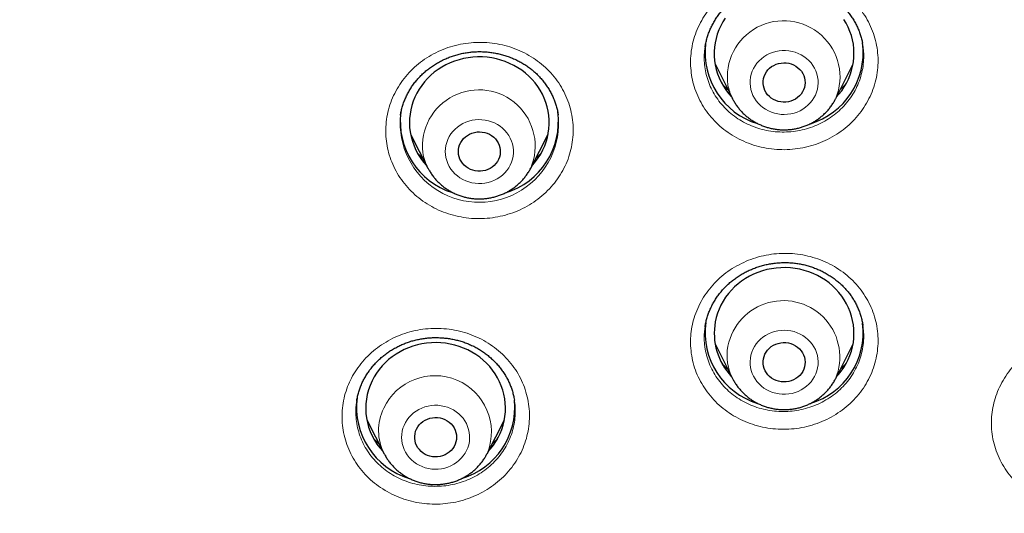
# Model space of a CAD drawing. Header units: millimetres. Extents: x 8 to 961, y 12 to 950.
# Tile 49 of 171: x 342 to 363, y 794 to 805. Entities that reach past the tile are written whole.
import ezdxf

# ---------------------------------------------------------------- set-up
doc = ezdxf.new("R2010")
doc.units = ezdxf.units.MM

msp = doc.modelspace()

# ---------------------------------------------------------------- linework, layer by layer
at = {"color": 7, "linetype": 'Continuous', "lineweight": 30}
for p, q in [((356.525, 804.027), (356.524, 804.021)), ((359.908, 804.058), (359.902, 804.105)), ((356.738, 803.662), (357.112, 802.917)), ((359.327, 802.917), (359.7, 803.662)), ((357.113, 802.914), (357.112, 802.917)), ((359.329, 802.92), (359.327, 802.917)), ((349.989, 802.559), (349.988, 802.552)), ((350.204, 802.153), (350.577, 801.425)), ((352.783, 801.425), (353.156, 802.153)), ((350.58, 801.42), (350.577, 801.425)), ((359.91, 798.048), (359.909, 798.052)), ((356.738, 797.657), (357.112, 796.912)), ((359.327, 796.912), (359.7, 797.657)), ((352.433, 796.437), (352.431, 796.446)), ((349.265, 796.021), (349.639, 795.293)), ((351.844, 795.293), (352.218, 796.021)), ((349.641, 795.288), (349.639, 795.293))]:
    msp.add_line(p, q, dxfattribs=at)
at = {"color": 252, "linetype": 'Continuous', "lineweight": 0}
msp.add_line((350.587, 801.406), (350.58, 801.42), dxfattribs=at)
at = {"color": 7, "linetype": 'Continuous', "lineweight": 30, "flags": 128}
for points in [[(356.955, 804.644), (356.904, 804.562), (356.858, 804.477), (356.819, 804.39), (356.786, 804.3), (356.759, 804.208), (356.739, 804.114), (356.726, 804.02), (356.72, 803.925), (356.721, 803.83), (356.728, 803.735), (356.742, 803.64), (356.742, 803.64)], [(359.346, 802.954), (359.395, 803.01), (359.455, 803.087), (359.51, 803.167), (359.559, 803.25), (359.601, 803.337), (359.637, 803.426), (359.667, 803.517), (359.69, 803.609), (359.707, 803.703), (359.717, 803.798), (359.719, 803.893), (359.715, 803.988), (359.705, 804.083), (359.687, 804.177), (359.663, 804.269), (359.632, 804.36), (359.594, 804.448), (359.551, 804.534), (359.501, 804.617)], [(352.807, 801.473), (352.825, 801.493), (352.888, 801.568), (352.945, 801.646), (352.997, 801.728), (353.042, 801.814), (353.082, 801.901), (353.114, 801.991), (353.141, 802.083), (353.16, 802.177), (353.173, 802.271), (353.179, 802.366), (353.179, 802.461), (353.171, 802.556), (353.157, 802.651), (353.135, 802.744), (353.108, 802.835), (353.073, 802.925), (353.033, 803.012), (352.986, 803.097), (352.933, 803.178), (352.874, 803.255), (352.81, 803.329), (352.741, 803.399), (352.667, 803.464), (352.589, 803.524), (352.506, 803.579), (352.42, 803.629), (352.33, 803.673), (352.237, 803.712), (352.142, 803.744), (352.045, 803.77), (351.946, 803.79), (351.845, 803.804), (351.744, 803.811), (351.643, 803.812), (351.542, 803.807), (351.441, 803.795), (351.342, 803.776), (351.244, 803.752), (351.148, 803.721), (351.055, 803.684), (350.964, 803.642), (350.877, 803.593), (350.793, 803.54), (350.713, 803.481), (350.638, 803.417), (350.568, 803.349), (350.502, 803.276), (350.442, 803.199), (350.388, 803.119), (350.339, 803.035), (350.297, 802.949), (350.261, 802.86), (350.231, 802.769), (350.208, 802.676), (350.192, 802.582), (350.183, 802.487), (350.18, 802.392), (350.184, 802.297), (350.195, 802.202), (350.195, 802.202)], [(357.776, 803.189), (357.77, 803.241), (357.771, 803.293), (357.778, 803.345), (357.792, 803.395), (357.813, 803.443), (357.839, 803.489), (357.872, 803.531), (357.909, 803.569), (357.952, 803.603), (357.998, 803.631), (358.048, 803.654), (358.101, 803.671), (358.155, 803.681), (358.21, 803.686), (358.266, 803.683), (358.32, 803.675), (358.373, 803.66), (358.424, 803.639), (358.472, 803.613), (358.516, 803.581), (358.555, 803.544), (358.589, 803.504), (358.618, 803.459), (358.641, 803.411), (358.657, 803.362), (358.667, 803.31), (358.669, 803.258), (358.665, 803.207), (358.655, 803.155), (358.637, 803.106), (358.614, 803.059), (358.584, 803.015), (358.549, 802.975), (358.509, 802.939), (358.464, 802.908), (358.416, 802.882), (358.365, 802.863), (358.311, 802.849), (358.256, 802.841), (358.201, 802.84), (358.146, 802.846), (358.092, 802.857), (358.04, 802.875), (357.99, 802.899), (357.945, 802.928), (357.903, 802.962), (357.866, 803.001), (357.834, 803.044), (357.809, 803.09), (357.789, 803.139), (357.776, 803.189)], [(351.234, 801.72), (351.23, 801.772), (351.232, 801.824), (351.241, 801.876), (351.257, 801.926), (351.279, 801.973), (351.308, 802.018), (351.341, 802.059), (351.38, 802.096), (351.424, 802.128), (351.471, 802.155), (351.522, 802.177), (351.575, 802.192), (351.63, 802.201), (351.685, 802.203), (351.74, 802.2), (351.794, 802.189), (351.847, 802.173), (351.897, 802.151), (351.944, 802.123), (351.987, 802.09), (352.025, 802.052), (352.058, 802.01), (352.085, 801.965), (352.106, 801.917), (352.12, 801.866), (352.128, 801.815), (352.129, 801.763), (352.124, 801.711), (352.111, 801.66), (352.092, 801.611), (352.067, 801.565), (352.036, 801.522), (351.999, 801.483), (351.958, 801.448), (351.912, 801.419), (351.863, 801.394), (351.811, 801.376), (351.758, 801.364), (351.703, 801.358), (351.647, 801.359), (351.592, 801.366), (351.539, 801.379), (351.487, 801.398), (351.439, 801.424), (351.394, 801.454), (351.353, 801.49), (351.318, 801.53), (351.288, 801.573), (351.263, 801.62), (351.246, 801.669), (351.234, 801.72)], [(359.346, 796.95), (359.385, 796.993), (359.446, 797.069), (359.501, 797.148), (359.551, 797.231), (359.594, 797.317), (359.632, 797.406), (359.663, 797.496), (359.687, 797.589), (359.705, 797.683), (359.715, 797.777), (359.719, 797.872), (359.717, 797.968), (359.707, 798.062), (359.69, 798.156), (359.667, 798.249), (359.637, 798.34), (359.601, 798.429), (359.559, 798.515), (359.51, 798.599), (359.455, 798.679), (359.395, 798.756), (359.33, 798.828), (359.259, 798.897), (359.184, 798.96), (359.104, 799.019), (359.02, 799.072), (358.933, 799.12), (358.842, 799.163), (358.748, 799.199), (358.652, 799.23), (358.554, 799.254), (358.455, 799.272), (358.354, 799.284), (358.253, 799.29), (358.152, 799.288), (358.051, 799.281), (357.951, 799.267), (357.852, 799.247), (357.754, 799.22), (357.659, 799.188), (357.566, 799.149), (357.477, 799.105), (357.39, 799.055), (357.308, 799), (357.23, 798.939), (357.156, 798.874), (357.087, 798.805), (357.023, 798.731), (356.965, 798.653), (356.912, 798.571), (356.865, 798.487), (356.825, 798.4), (356.791, 798.31), (356.763, 798.218), (356.742, 798.125), (356.742, 798.125)], [(351.869, 795.342), (351.922, 795.401), (351.982, 795.478), (352.036, 795.559), (352.084, 795.643), (352.126, 795.729), (352.162, 795.818), (352.191, 795.909), (352.214, 796.002), (352.23, 796.096), (352.239, 796.191), (352.242, 796.286), (352.237, 796.381), (352.226, 796.476), (352.208, 796.57), (352.183, 796.662), (352.151, 796.753), (352.114, 796.841), (352.07, 796.927), (352.019, 797.009), (351.963, 797.089), (351.902, 797.164), (351.835, 797.236), (351.763, 797.303), (351.687, 797.366), (351.606, 797.423), (351.521, 797.475), (351.433, 797.522), (351.342, 797.563), (351.247, 797.598), (351.151, 797.627), (351.053, 797.65), (350.953, 797.667), (350.852, 797.677), (350.751, 797.681), (350.65, 797.678), (350.549, 797.669), (350.449, 797.654), (350.35, 797.632), (350.253, 797.604), (350.159, 797.57), (350.067, 797.53), (349.978, 797.484), (349.892, 797.433), (349.811, 797.376), (349.733, 797.315), (349.661, 797.248), (349.593, 797.178), (349.531, 797.103), (349.474, 797.024), (349.422, 796.942), (349.377, 796.857), (349.377, 796.857)], [(357.776, 797.331), (357.789, 797.382), (357.809, 797.431), (357.834, 797.477), (357.866, 797.52), (357.903, 797.558), (357.945, 797.593), (357.99, 797.622), (358.04, 797.646), (358.092, 797.663), (358.146, 797.675), (358.201, 797.68), (358.256, 797.679), (358.311, 797.672), (358.365, 797.658), (358.416, 797.638), (358.464, 797.613), (358.509, 797.582), (358.549, 797.546), (358.584, 797.506), (358.614, 797.462), (358.637, 797.415), (358.655, 797.365), (358.665, 797.314), (358.669, 797.262), (358.667, 797.21), (358.657, 797.159), (358.641, 797.109), (358.618, 797.062), (358.589, 797.017), (358.555, 796.976), (358.516, 796.94), (358.472, 796.908), (358.424, 796.881), (358.373, 796.861), (358.32, 796.846), (358.266, 796.837), (358.21, 796.835), (358.155, 796.839), (358.101, 796.85), (358.048, 796.867), (357.998, 796.89), (357.952, 796.918), (357.909, 796.951), (357.872, 796.989), (357.839, 797.032), (357.813, 797.077), (357.792, 797.126), (357.778, 797.176), (357.771, 797.228), (357.77, 797.28), (357.776, 797.331)], [(350.332, 795.824), (350.358, 795.87), (350.39, 795.913), (350.427, 795.951), (350.469, 795.985), (350.516, 796.014), (350.565, 796.038), (350.617, 796.055), (350.671, 796.066), (350.726, 796.071), (350.782, 796.07), (350.837, 796.062), (350.89, 796.048), (350.941, 796.028), (350.989, 796.002), (351.033, 795.971), (351.073, 795.934), (351.108, 795.894), (351.137, 795.85), (351.161, 795.802), (351.178, 795.753), (351.188, 795.702), (351.192, 795.65), (351.188, 795.598), (351.178, 795.547), (351.162, 795.497), (351.139, 795.45), (351.11, 795.405), (351.075, 795.365), (351.035, 795.328), (350.991, 795.297), (350.943, 795.271), (350.892, 795.25), (350.839, 795.236), (350.784, 795.228), (350.729, 795.226), (350.674, 795.231), (350.62, 795.242), (350.567, 795.259), (350.518, 795.282), (350.471, 795.31), (350.429, 795.344), (350.392, 795.383), (350.36, 795.425), (350.333, 795.471), (350.313, 795.519), (350.3, 795.57), (350.293, 795.621), (350.292, 795.673), (350.299, 795.725), (350.312, 795.776), (350.332, 795.824)], [(351.86, 795.325), (351.855, 795.315), (351.844, 795.292)]]:
    msp.add_lwpolyline(points, dxfattribs=at)
at = {"color": 252, "linetype": 'Continuous', "lineweight": 0, "flags": 128}
for points in [[(358.939, 803.382), (358.923, 803.447), (358.901, 803.51), (358.872, 803.57), (358.838, 803.628), (358.797, 803.682), (358.752, 803.733), (358.701, 803.779), (358.646, 803.82), (358.586, 803.856), (358.524, 803.887), (358.458, 803.911), (358.39, 803.93), (358.321, 803.942), (358.251, 803.949), (358.18, 803.948), (358.11, 803.941), (358.041, 803.928), (357.973, 803.909), (357.908, 803.884), (357.846, 803.853), (357.787, 803.816), (357.732, 803.774), (357.682, 803.728), (357.637, 803.677), (357.597, 803.622), (357.563, 803.564), (357.535, 803.503), (357.514, 803.44), (357.499, 803.375), (357.491, 803.309), (357.489, 803.243), (357.495, 803.176), (357.507, 803.111), (357.526, 803.047), (357.551, 802.985), (357.583, 802.926), (357.62, 802.87), (357.664, 802.817), (357.712, 802.769), (357.765, 802.725), (357.822, 802.687), (357.883, 802.653), (357.948, 802.626), (358.014, 802.604), (358.083, 802.588), (358.153, 802.579), (358.223, 802.576), (358.294, 802.58), (358.364, 802.59), (358.432, 802.606), (358.498, 802.628), (358.562, 802.657), (358.623, 802.691), (358.68, 802.73), (358.732, 802.774), (358.78, 802.823), (358.823, 802.876), (358.86, 802.932), (358.891, 802.992), (358.915, 803.054), (358.933, 803.118), (358.945, 803.184), (358.95, 803.25), (358.948, 803.316), (358.939, 803.382)], [(352.403, 801.878), (352.389, 801.943), (352.369, 802.007), (352.343, 802.068), (352.31, 802.127), (352.272, 802.183), (352.228, 802.235), (352.178, 802.282), (352.125, 802.325), (352.067, 802.363), (352.005, 802.395), (351.94, 802.422), (351.873, 802.442), (351.804, 802.457), (351.734, 802.465), (351.664, 802.467), (351.593, 802.462), (351.524, 802.451), (351.456, 802.434), (351.39, 802.41), (351.326, 802.381), (351.266, 802.346), (351.21, 802.306), (351.158, 802.261), (351.111, 802.212), (351.07, 802.158), (351.034, 802.101), (351.004, 802.041), (350.98, 801.978), (350.963, 801.914), (350.953, 801.848), (350.949, 801.782), (350.953, 801.716), (350.963, 801.65), (350.979, 801.586), (351.003, 801.523), (351.032, 801.463), (351.068, 801.406), (351.109, 801.352), (351.156, 801.302), (351.208, 801.257), (351.264, 801.217), (351.323, 801.181), (351.387, 801.152), (351.453, 801.128), (351.521, 801.111), (351.59, 801.099), (351.661, 801.094), (351.731, 801.096), (351.801, 801.104), (351.87, 801.118), (351.937, 801.138), (352.002, 801.165), (352.064, 801.197), (352.122, 801.234), (352.176, 801.277), (352.226, 801.324), (352.27, 801.376), (352.309, 801.431), (352.342, 801.49), (352.368, 801.551), (352.389, 801.615), (352.402, 801.68), (352.409, 801.746), (352.41, 801.812), (352.403, 801.878)], [(358.939, 797.139), (358.948, 797.205), (358.95, 797.271), (358.945, 797.337), (358.933, 797.402), (358.915, 797.467), (358.891, 797.529), (358.86, 797.588), (358.823, 797.645), (358.78, 797.698), (358.732, 797.747), (358.68, 797.791), (358.623, 797.83), (358.562, 797.864), (358.498, 797.892), (358.432, 797.915), (358.364, 797.931), (358.294, 797.941), (358.223, 797.944), (358.153, 797.941), (358.083, 797.932), (358.014, 797.917), (357.948, 797.895), (357.883, 797.867), (357.822, 797.834), (357.765, 797.795), (357.712, 797.752), (357.664, 797.703), (357.62, 797.651), (357.583, 797.595), (357.551, 797.535), (357.526, 797.474), (357.507, 797.41), (357.495, 797.344), (357.489, 797.278), (357.491, 797.212), (357.499, 797.146), (357.514, 797.081), (357.535, 797.018), (357.563, 796.957), (357.597, 796.899), (357.637, 796.844), (357.682, 796.793), (357.732, 796.747), (357.787, 796.705), (357.846, 796.668), (357.908, 796.637), (357.973, 796.612), (358.041, 796.592), (358.11, 796.579), (358.18, 796.572), (358.251, 796.572), (358.321, 796.578), (358.39, 796.591), (358.458, 796.609), (358.524, 796.634), (358.586, 796.664), (358.646, 796.7), (358.701, 796.742), (358.752, 796.788), (358.797, 796.838), (358.838, 796.893), (358.872, 796.95), (358.901, 797.011), (358.923, 797.074), (358.939, 797.139)], [(351.406, 795.364), (351.432, 795.425), (351.452, 795.489), (351.465, 795.554), (351.471, 795.62), (351.471, 795.686), (351.464, 795.752), (351.45, 795.817), (351.429, 795.881), (351.402, 795.942), (351.369, 796.001), (351.33, 796.056), (351.285, 796.107), (351.236, 796.154), (351.181, 796.197), (351.123, 796.234), (351.061, 796.266), (350.996, 796.292), (350.929, 796.312), (350.86, 796.326), (350.79, 796.334), (350.719, 796.335), (350.649, 796.329), (350.579, 796.318), (350.511, 796.3), (350.445, 796.276), (350.382, 796.246), (350.323, 796.211), (350.267, 796.17), (350.216, 796.125), (350.169, 796.075), (350.128, 796.021), (350.093, 795.964), (350.063, 795.903), (350.04, 795.841), (350.024, 795.776), (350.014, 795.71), (350.011, 795.644), (350.015, 795.578), (350.026, 795.512), (350.043, 795.448), (350.067, 795.386), (350.097, 795.326), (350.133, 795.269), (350.175, 795.215), (350.222, 795.166), (350.274, 795.121), (350.331, 795.081), (350.391, 795.047), (350.454, 795.018), (350.52, 794.994), (350.589, 794.977), (350.658, 794.967), (350.729, 794.962), (350.799, 794.964), (350.869, 794.973), (350.938, 794.988), (351.005, 795.008), (351.07, 795.035), (351.131, 795.068), (351.189, 795.106), (351.243, 795.149), (351.292, 795.197), (351.335, 795.249), (351.374, 795.305), (351.406, 795.364)]]:
    msp.add_lwpolyline(points, dxfattribs=at)
at = {"color": 252, "linetype": 'Continuous', "lineweight": 0}
for centre, radius, start, end in [((358.21, 803.38), 1.209, 337.6742, 188.1739), ((351.669, 801.896), 1.209, 337.1077, 186.4039), ((358.097, 803.412), 1.103, 190.672, 206.6581), ((351.681, 802.392), 1.701, 174.6082, 5.9649), ((351.557, 801.929), 1.102, 188.7639, 207.1959), ((358.203, 797.369), 1.212, 337.4838, 168.8879), ((358.085, 797.403), 1.09, 169.437, 207.4825), ((350.726, 795.757), 1.213, 339.1313, 154.9162), ((350.606, 795.793), 1.089, 153.9647, 207.3034)]:
    msp.add_arc(centre, radius, start, end, dxfattribs=at)
at = {"color": 7, "linetype": 'Continuous', "lineweight": 30}
for centre, radius, start, end in [((358.117, 803.904), 1.594, 173.0689, 252.9172), ((358.321, 803.905), 1.595, 286.8276, 6.3497), ((358.097, 803.9), 1.379, 190.863, 223.2981), ((351.577, 802.422), 1.594, 172.6071, 252.824), ((351.782, 802.422), 1.594, 286.7438, 7.6211), ((351.554, 802.416), 1.375, 188.9391, 223.2658), ((358.112, 797.896), 1.589, 172.248, 253.0344), ((358.074, 797.882), 1.354, 169.6707, 223.556), ((358.321, 797.9), 1.595, 286.7944, 6.98), ((350.588, 796.27), 1.346, 154.1558, 223.6159), ((350.639, 796.29), 1.594, 172.69, 252.9276), ((350.843, 796.292), 1.596, 286.8613, 5.3745)]:
    msp.add_arc(centre, radius, start, end, dxfattribs=at)
at = {"color": 252, "linetype": 'Continuous', "lineweight": 0}
for points, knots in [([(292.606, 801.86), (292.619, 802.637), (292.648, 804.249), (292.876, 806.688), (293.246, 809.168), (293.767, 811.625), (294.433, 814.05), (295.242, 816.437), (296.193, 818.777), (297.282, 821.064), (298.505, 823.289), (299.86, 825.447), (301.341, 827.53), (302.944, 829.531), (304.663, 831.445), (306.495, 833.265), (308.432, 834.986), (310.469, 836.602), (312.598, 838.108), (314.815, 839.5), (317.111, 840.773), (319.479, 841.923), (321.912, 842.946), (324.403, 843.839), (326.943, 844.6), (329.524, 845.225), (332.138, 845.714), (334.778, 846.064), (337.434, 846.275), (340.099, 846.345), (342.764, 846.275), (345.42, 846.064), (348.059, 845.714), (350.674, 845.225), (353.255, 844.6), (355.795, 843.839), (358.285, 842.946), (360.719, 841.923), (363.087, 840.773), (365.383, 839.5), (367.599, 838.108), (369.729, 836.602), (371.766, 834.986), (373.703, 833.265), (375.534, 831.445), (377.254, 829.531), (378.857, 827.53), (380.338, 825.447), (381.693, 823.289), (382.916, 821.064), (384.005, 818.777), (384.956, 816.437), (385.765, 814.05), (386.431, 811.625), (386.952, 809.168), (387.321, 806.688), (387.55, 804.249), (387.579, 802.637), (387.592, 801.86)], [0, 0, 0, 0, 0.016664, 0.034566, 0.052467, 0.070368, 0.08827, 0.106171, 0.124072, 0.141974, 0.159875, 0.177776, 0.195678, 0.213579, 0.23148, 0.249382, 0.267283, 0.285184, 0.303085, 0.320987, 0.338888, 0.356789, 0.374691, 0.392592, 0.410493, 0.428395, 0.446296, 0.464197, 0.482099, 0.5, 0.517901, 0.535803, 0.553704, 0.571605, 0.589506, 0.607408, 0.625309, 0.64321, 0.661112, 0.679013, 0.696914, 0.714816, 0.732717, 0.750618, 0.76852, 0.786421, 0.804322, 0.822223, 0.840125, 0.858026, 0.875927, 0.893829, 0.91173, 0.929631, 0.947533, 0.965434, 0.983335, 1, 1, 1, 1]), ([(294.6, 801.003), (294.619, 801.942), (294.655, 803.813), (294.954, 806.6), (295.433, 809.351), (296.109, 812.066), (296.977, 814.745), (298.034, 817.376), (299.267, 819.938), (300.669, 822.409), (302.234, 824.778), (303.963, 827.043), (305.856, 829.205), (307.904, 831.256), (310.087, 833.18), (312.388, 834.959), (314.799, 836.584), (317.319, 838.055), (319.948, 839.372), (322.675, 840.53), (325.475, 841.523), (328.326, 842.339), (331.215, 842.974), (334.143, 843.427), (337.108, 843.698), (340.099, 843.787), (343.09, 843.698), (346.056, 843.426), (348.984, 842.974), (351.873, 842.339), (354.723, 841.523), (357.523, 840.53), (360.25, 839.372), (362.88, 838.055), (365.4, 836.584), (367.811, 834.959), (370.112, 833.18), (372.294, 831.256), (374.342, 829.205), (376.235, 827.042), (377.964, 824.777), (379.53, 822.409), (380.931, 819.938), (382.164, 817.375), (383.22, 814.744), (384.089, 812.066), (384.764, 809.351), (385.243, 806.6), (385.543, 803.813), (385.579, 801.942), (385.597, 801.003)], [0, 0, 0, 0, 0.020985, 0.041789, 0.062502, 0.083215, 0.104018, 0.125, 0.145987, 0.166791, 0.187505, 0.208217, 0.229019, 0.25, 0.270986, 0.291791, 0.312505, 0.333217, 0.354019, 0.375, 0.395986, 0.416791, 0.437505, 0.458217, 0.479019, 0.5, 0.520986, 0.541791, 0.562505, 0.583217, 0.604019, 0.625, 0.645986, 0.666791, 0.687505, 0.708217, 0.729019, 0.75, 0.770986, 0.791791, 0.812505, 0.833217, 0.854019, 0.875, 0.895985, 0.916789, 0.937502, 0.958215, 0.979017, 1, 1, 1, 1]), ([(360.205, 804.058), (360.216, 803.988), (360.237, 803.848), (360.237, 803.635), (360.213, 803.423), (360.164, 803.214), (360.09, 803.012), (359.993, 802.819), (359.874, 802.637), (359.733, 802.468), (359.574, 802.316), (359.397, 802.181), (359.206, 802.065), (359.002, 801.97), (358.789, 801.898), (358.568, 801.848), (358.343, 801.821), (358.116, 801.819), (357.891, 801.841), (357.67, 801.886), (357.456, 801.954), (357.251, 802.045), (357.059, 802.156), (356.882, 802.288), (356.722, 802.438), (356.58, 802.603), (356.46, 802.783), (356.361, 802.974), (356.288, 803.17), (356.239, 803.369), (356.213, 803.571), (356.21, 803.78), (356.232, 803.992), (356.279, 804.201), (356.352, 804.403), (356.448, 804.597), (356.565, 804.78), (356.705, 804.95), (356.863, 805.103), (357.038, 805.24), (357.229, 805.356), (357.432, 805.453), (357.645, 805.527), (357.866, 805.578), (358.09, 805.606), (358.317, 805.61), (358.542, 805.59), (358.764, 805.546), (358.979, 805.479), (359.184, 805.39), (359.376, 805.279), (359.555, 805.149), (359.716, 805.001), (359.859, 804.836), (359.981, 804.658), (360.08, 804.467), (360.158, 804.266), (360.189, 804.128), (360.205, 804.058)], [0, 0, 0, 0, 0.017856, 0.035768, 0.053625, 0.071497, 0.089426, 0.107299, 0.125174, 0.143106, 0.16098, 0.17886, 0.196797, 0.214676, 0.23256, 0.250501, 0.268385, 0.28627, 0.304213, 0.322099, 0.339984, 0.357926, 0.375811, 0.393692, 0.41163, 0.429512, 0.447389, 0.465323, 0.483199, 0.499946, 0.516694, 0.534567, 0.552498, 0.570372, 0.588245, 0.606176, 0.624049, 0.641926, 0.659859, 0.677736, 0.695617, 0.713555, 0.731436, 0.74932, 0.767262, 0.785147, 0.803033, 0.820976, 0.838861, 0.856746, 0.874687, 0.892571, 0.91045, 0.928387, 0.946268, 0.964159, 0.982108, 1, 1, 1, 1]), ([(353.674, 802.512), (353.682, 802.442), (353.698, 802.301), (353.691, 802.088), (353.661, 801.877), (353.604, 801.67), (353.524, 801.47), (353.42, 801.28), (353.294, 801.103), (353.148, 800.939), (352.984, 800.792), (352.803, 800.663), (352.608, 800.553), (352.401, 800.465), (352.185, 800.4), (351.963, 800.357), (351.737, 800.338), (351.511, 800.343), (351.286, 800.372), (351.067, 800.425), (350.856, 800.5), (350.655, 800.597), (350.466, 800.715), (350.294, 800.852), (350.139, 801.007), (350.003, 801.177), (349.889, 801.36), (349.797, 801.555), (349.73, 801.753), (349.688, 801.953), (349.668, 802.156), (349.673, 802.364), (349.702, 802.576), (349.757, 802.783), (349.836, 802.983), (349.938, 803.173), (350.062, 803.352), (350.207, 803.517), (350.37, 803.665), (350.55, 803.796), (350.745, 803.906), (350.951, 803.995), (351.166, 804.063), (351.388, 804.107), (351.614, 804.127), (351.84, 804.124), (352.065, 804.096), (352.284, 804.045), (352.497, 803.971), (352.698, 803.875), (352.887, 803.759), (353.061, 803.623), (353.217, 803.469), (353.354, 803.3), (353.471, 803.118), (353.563, 802.924), (353.634, 802.721), (353.661, 802.582), (353.674, 802.512)], [0, 0, 0, 0, 0.017866, 0.035789, 0.053654, 0.07153, 0.089463, 0.107339, 0.125217, 0.143151, 0.161028, 0.178907, 0.196843, 0.214723, 0.232604, 0.250542, 0.268422, 0.286304, 0.304243, 0.322125, 0.340006, 0.357944, 0.375826, 0.393706, 0.411642, 0.429522, 0.4474, 0.465335, 0.483214, 0.499967, 0.516719, 0.534596, 0.55253, 0.570407, 0.588283, 0.606216, 0.624094, 0.641971, 0.659907, 0.677784, 0.695664, 0.713601, 0.73148, 0.749362, 0.7673, 0.785181, 0.803063, 0.821002, 0.838884, 0.856764, 0.874703, 0.892584, 0.910463, 0.928399, 0.946279, 0.964166, 0.982112, 1, 1, 1, 1]), ([(356.524, 804.021), (356.517, 803.969), (356.503, 803.856), (356.506, 803.686), (356.529, 803.514), (356.57, 803.345), (356.633, 803.178), (356.716, 803.015), (356.819, 802.863), (356.939, 802.722), (357.076, 802.595), (357.226, 802.483), (357.39, 802.389), (357.564, 802.312), (357.746, 802.254), (357.934, 802.216), (358.126, 802.197), (358.319, 802.2), (358.51, 802.222), (358.698, 802.265), (358.88, 802.327), (359.053, 802.408), (359.216, 802.507), (359.366, 802.622), (359.501, 802.752), (359.621, 802.896), (359.723, 803.051), (359.805, 803.215), (359.867, 803.387), (359.91, 803.565), (359.929, 803.745), (359.93, 803.91), (359.915, 804.014), (359.908, 804.058)], [0, 0, 0, 0, 0.028686, 0.06146, 0.092168, 0.122877, 0.155657, 0.188539, 0.221318, 0.254105, 0.286997, 0.319784, 0.352578, 0.385475, 0.418269, 0.451063, 0.483961, 0.516755, 0.549543, 0.582435, 0.615224, 0.648, 0.680884, 0.71366, 0.746426, 0.779299, 0.812065, 0.844823, 0.877685, 0.910444, 0.943171, 0.976003, 1, 1, 1, 1]), ([(357.015, 803.11), (356.999, 803.122), (356.96, 803.153), (356.927, 803.189), (356.906, 803.211)], [0, 0, 0, 0, 0.396511, 1, 1, 1, 1]), ([(359.538, 803.22), (359.525, 803.206), (359.491, 803.17), (359.452, 803.137), (359.427, 803.117)], [0, 0, 0, 0, 0.378961, 1, 1, 1, 1]), ([(350.47, 801.634), (350.454, 801.647), (350.416, 801.677), (350.383, 801.712), (350.364, 801.732)], [0, 0, 0, 0, 0.428013, 1, 1, 1, 1]), ([(352.999, 801.738), (352.984, 801.722), (352.95, 801.686), (352.913, 801.655), (352.892, 801.638)], [0, 0, 0, 0, 0.453203, 1, 1, 1, 1]), ([(385.597, 801.003), (385.579, 800.071), (385.541, 798.208), (385.237, 795.422), (384.752, 792.656), (384.076, 789.925), (383.212, 787.246), (382.164, 784.629), (380.936, 782.083), (379.531, 779.614), (377.954, 777.234), (376.217, 774.954), (374.328, 772.789), (372.329, 770.784), (370.237, 768.937), (368.064, 767.243), (365.777, 765.68), (363.398, 764.241), (361.738, 763.401), (360.91, 762.983)], [0, 0, 0, 0, 0.059647, 0.119293, 0.179195, 0.239107, 0.298753, 0.35839, 0.418037, 0.477683, 0.537584, 0.597497, 0.657143, 0.716779, 0.77332, 0.829847, 0.88658, 0.943426, 1, 1, 1, 1]), ([(360.205, 797.395), (360.189, 797.326), (360.158, 797.187), (360.081, 796.987), (359.982, 796.795), (359.86, 796.615), (359.717, 796.449), (359.556, 796.298), (359.378, 796.166), (359.185, 796.053), (358.98, 795.96), (358.766, 795.89), (358.545, 795.843), (358.319, 795.819), (358.093, 795.819), (357.868, 795.843), (357.647, 795.891), (357.434, 795.961), (357.231, 796.054), (357.04, 796.167), (356.865, 796.3), (356.706, 796.451), (356.566, 796.618), (356.448, 796.798), (356.352, 796.99), (356.28, 797.191), (356.232, 797.399), (356.21, 797.61), (356.212, 797.818), (356.239, 798.02), (356.287, 798.219), (356.361, 798.416), (356.459, 798.608), (356.579, 798.789), (356.721, 798.956), (356.881, 799.108), (357.058, 799.242), (357.25, 799.356), (357.454, 799.45), (357.668, 799.522), (357.889, 799.57), (358.114, 799.596), (358.34, 799.597), (358.566, 799.575), (358.786, 799.529), (359, 799.46), (359.204, 799.368), (359.396, 799.256), (359.572, 799.124), (359.732, 798.975), (359.873, 798.809), (359.993, 798.629), (360.09, 798.438), (360.164, 798.238), (360.213, 798.03), (360.237, 797.819), (360.237, 797.606), (360.216, 797.466), (360.205, 797.395)], [0, 0, 0, 0, 0.017856, 0.035769, 0.053625, 0.071498, 0.089427, 0.107299, 0.125174, 0.143106, 0.160981, 0.178861, 0.196797, 0.214677, 0.23256, 0.250501, 0.268385, 0.286271, 0.304214, 0.3221, 0.339985, 0.357927, 0.375811, 0.393693, 0.411631, 0.429512, 0.447389, 0.465323, 0.483199, 0.499948, 0.516695, 0.534568, 0.552499, 0.570373, 0.588246, 0.606177, 0.62405, 0.641927, 0.65986, 0.677736, 0.695617, 0.713555, 0.731436, 0.749321, 0.767263, 0.785148, 0.803033, 0.820976, 0.838862, 0.856746, 0.874687, 0.892571, 0.910451, 0.928388, 0.946269, 0.964159, 0.982109, 1, 1, 1, 1]), ([(356.525, 798.022), (356.519, 797.982), (356.504, 797.882), (356.504, 797.72), (356.523, 797.541), (356.563, 797.364), (356.625, 797.193), (356.707, 797.03), (356.807, 796.877), (356.926, 796.735), (357.061, 796.607), (357.21, 796.494), (357.373, 796.398), (357.546, 796.32), (357.727, 796.26), (357.914, 796.22), (358.106, 796.2), (358.299, 796.2), (358.49, 796.22), (358.678, 796.261), (358.861, 796.321), (359.035, 796.4), (359.199, 796.496), (359.351, 796.609), (359.488, 796.737), (359.609, 796.879), (359.713, 797.032), (359.797, 797.195), (359.863, 797.366), (359.889, 797.484), (359.902, 797.543)], [0, 0, 0, 0, 0.0243915, 0.0604903, 0.0967056, 0.1328062, 0.1689143, 0.2051401, 0.2412491, 0.2773659, 0.3135971, 0.3497126, 0.3858287, 0.4220606, 0.4581777, 0.4942876, 0.5305127, 0.5666227, 0.6027211, 0.6389351, 0.6750337, 0.7111193, 0.7473205, 0.7834067, 0.8194855, 0.8556784, 0.8917551, 0.9277982, 0.9639566, 1, 1, 1, 1]), ([(359.902, 797.543), (359.911, 797.602), (359.929, 797.722), (359.931, 797.892), (359.916, 798), (359.91, 798.048)], [0, 0, 0, 0, 0.355251, 0.711589, 1, 1, 1, 1]), ([(352.574, 795.324), (352.54, 795.261), (352.473, 795.134), (352.345, 794.958), (352.198, 794.796), (352.032, 794.651), (351.849, 794.524), (351.653, 794.417), (351.446, 794.331), (351.229, 794.267), (351.007, 794.227), (350.781, 794.21), (350.554, 794.217), (350.33, 794.248), (350.112, 794.302), (349.901, 794.379), (349.701, 794.478), (349.514, 794.597), (349.342, 794.735), (349.188, 794.89), (349.055, 795.061), (348.942, 795.245), (348.852, 795.439), (348.786, 795.643), (348.745, 795.851), (348.729, 796.063), (348.738, 796.275), (348.773, 796.485), (348.831, 796.686), (348.911, 796.876), (349.011, 797.056), (349.135, 797.23), (349.281, 797.393), (349.446, 797.539), (349.627, 797.667), (349.822, 797.776), (350.029, 797.863), (350.245, 797.928), (350.467, 797.97), (350.693, 797.989), (350.92, 797.983), (351.144, 797.954), (351.363, 797.901), (351.574, 797.825), (351.775, 797.728), (351.963, 797.61), (352.136, 797.473), (352.29, 797.319), (352.426, 797.149), (352.54, 796.966), (352.631, 796.772), (352.699, 796.57), (352.742, 796.361), (352.759, 796.15), (352.752, 795.937), (352.718, 795.727), (352.661, 795.521), (352.603, 795.39), (352.574, 795.324)], [0, 0, 0, 0, 0.017865, 0.035788, 0.053653, 0.071529, 0.089462, 0.107338, 0.125216, 0.14315, 0.161027, 0.178906, 0.196843, 0.214722, 0.232603, 0.250541, 0.268421, 0.286303, 0.304242, 0.322123, 0.340006, 0.357943, 0.375825, 0.393704, 0.411642, 0.429522, 0.447399, 0.465334, 0.483212, 0.499965, 0.516718, 0.534594, 0.552528, 0.570405, 0.588282, 0.606215, 0.624092, 0.64197, 0.659905, 0.677783, 0.695663, 0.713599, 0.731479, 0.749361, 0.767299, 0.78518, 0.803062, 0.821, 0.838883, 0.856763, 0.874702, 0.892582, 0.910461, 0.928398, 0.946278, 0.964166, 0.982111, 1, 1, 1, 1]), ([(366.651, 795.61), (366.633, 795.541), (366.597, 795.404), (366.513, 795.206), (366.408, 795.017), (366.28, 794.84), (366.133, 794.677), (365.967, 794.531), (365.784, 794.403), (365.588, 794.295), (365.38, 794.207), (365.164, 794.143), (364.941, 794.101), (364.715, 794.083), (364.488, 794.089), (364.264, 794.119), (364.045, 794.172), (363.834, 794.248), (363.634, 794.346), (363.447, 794.464), (363.276, 794.601), (363.122, 794.756), (362.988, 794.926), (362.876, 795.11), (362.786, 795.304), (362.72, 795.507), (362.679, 795.715), (362.663, 795.927), (362.673, 796.135), (362.706, 796.336), (362.761, 796.534), (362.84, 796.729), (362.944, 796.918), (363.07, 797.096), (363.217, 797.26), (363.382, 797.407), (363.563, 797.536), (363.759, 797.646), (363.966, 797.734), (364.182, 797.801), (364.405, 797.844), (364.63, 797.863), (364.857, 797.859), (365.081, 797.83), (365.301, 797.779), (365.512, 797.705), (365.713, 797.608), (365.901, 797.491), (366.074, 797.355), (366.228, 797.201), (366.364, 797.032), (366.478, 796.849), (366.569, 796.655), (366.636, 796.453), (366.679, 796.245), (366.696, 796.033), (366.689, 795.82), (366.663, 795.68), (366.651, 795.61)], [0, 0, 0, 0, 0.017846, 0.035749, 0.053594, 0.07146, 0.089383, 0.10725, 0.125122, 0.143051, 0.160922, 0.178802, 0.196739, 0.214619, 0.232507, 0.250452, 0.26834, 0.286232, 0.304182, 0.322073, 0.339964, 0.35791, 0.3758, 0.393683, 0.411624, 0.429508, 0.447383, 0.465314, 0.483189, 0.499928, 0.516669, 0.534538, 0.552464, 0.570334, 0.588203, 0.606128, 0.623997, 0.641871, 0.659802, 0.677677, 0.695559, 0.713499, 0.731382, 0.749272, 0.767219, 0.785108, 0.803, 0.82095, 0.838841, 0.856729, 0.874676, 0.892564, 0.910444, 0.928383, 0.946263, 0.964157, 0.982107, 1, 1, 1, 1]), ([(357.014, 797.107), (357, 797.118), (356.958, 797.151), (356.922, 797.189), (356.898, 797.214)], [0, 0, 0, 0, 0.341428, 1, 1, 1, 1]), ([(359.545, 797.223), (359.531, 797.208), (359.495, 797.169), (359.453, 797.135), (359.428, 797.114)], [0, 0, 0, 0, 0.3898796, 1, 1, 1, 1]), ([(349.049, 796.421), (349.044, 796.392), (349.03, 796.308), (349.026, 796.162), (349.039, 795.986), (349.075, 795.808), (349.13, 795.636), (349.207, 795.47), (349.303, 795.314), (349.417, 795.169), (349.548, 795.037), (349.694, 794.92), (349.853, 794.818), (350.023, 794.735), (350.202, 794.67), (350.388, 794.623), (350.579, 794.598), (350.772, 794.592), (350.964, 794.606), (351.153, 794.641), (351.337, 794.695), (351.514, 794.768), (351.681, 794.86), (351.835, 794.968), (351.977, 795.091), (352.102, 795.229), (352.211, 795.379), (352.268, 795.487), (352.297, 795.541)], [0, 0, 0, 0, 0.018902, 0.055784, 0.095094, 0.134529, 0.173839, 0.213151, 0.252589, 0.291902, 0.331214, 0.370652, 0.409964, 0.449273, 0.488707, 0.528016, 0.567318, 0.606746, 0.646049, 0.685347, 0.724768, 0.764065, 0.803359, 0.842777, 0.88207, 0.921339, 0.96073, 1, 1, 1, 1]), ([(352.297, 795.541), (352.321, 795.596), (352.371, 795.707), (352.419, 795.883), (352.448, 796.061), (352.453, 796.242), (352.447, 796.368), (352.434, 796.432), (352.433, 796.437)], [0, 0, 0, 0, 0.196231, 0.393085, 0.589322, 0.78556, 0.98242, 1, 1, 1, 1]), ([(349.531, 795.504), (349.516, 795.516), (349.476, 795.547), (349.442, 795.583), (349.422, 795.605)], [0, 0, 0, 0, 0.385434, 1, 1, 1, 1]), ([(352.068, 795.614), (352.051, 795.596), (352.016, 795.559), (351.976, 795.526), (351.955, 795.508)], [0, 0, 0, 0, 0.466803, 1, 1, 1, 1])]:
    msp.add_open_spline(points, degree=3, knots=knots, dxfattribs=at)
at = {"color": 7, "linetype": 'Continuous', "lineweight": 30}
for points, knots in [([(356.524, 804.021), (356.526, 804.035), (356.533, 804.081), (356.55, 804.157), (356.576, 804.25), (356.608, 804.342), (356.645, 804.431), (356.688, 804.518), (356.737, 804.602), (356.79, 804.683), (356.849, 804.76), (356.911, 804.834), (356.979, 804.904), (357.051, 804.971), (357.128, 805.034), (357.209, 805.093), (357.294, 805.147), (357.382, 805.198), (357.474, 805.243), (357.567, 805.283), (357.663, 805.318), (357.76, 805.347), (357.858, 805.37), (357.956, 805.388), (358.055, 805.4), (358.155, 805.407), (358.256, 805.408), (358.357, 805.403), (358.459, 805.393), (358.561, 805.377), (358.662, 805.356), (358.761, 805.329), (358.857, 805.297), (358.951, 805.26), (359.042, 805.219), (359.129, 805.172), (359.212, 805.121), (359.291, 805.066), (359.367, 805.006), (359.439, 804.941), (359.508, 804.872), (359.573, 804.799), (359.633, 804.722), (359.688, 804.641), (359.738, 804.558), (359.783, 804.472), (359.822, 804.384), (359.855, 804.294), (359.881, 804.205), (359.896, 804.141), (359.902, 804.109), (359.903, 804.105)], [0, 0, 0, 0, 0.009362, 0.030798, 0.052246, 0.073666, 0.095031, 0.116314, 0.137494, 0.158558, 0.179463, 0.200165, 0.220933, 0.241839, 0.262863, 0.283983, 0.305171, 0.326389, 0.347595, 0.368739, 0.389788, 0.410706, 0.431467, 0.452036, 0.472421, 0.492908, 0.513638, 0.534577, 0.555684, 0.576909, 0.598196, 0.619487, 0.640707, 0.661804, 0.682733, 0.703456, 0.72395, 0.744418, 0.765118, 0.786012, 0.807073, 0.828275, 0.849585, 0.870961, 0.892371, 0.913765, 0.93511, 0.956374, 0.977539, 0.997352, 1, 1, 1, 1]), ([(349.988, 802.559), (349.992, 802.585), (350.002, 802.643), (350.024, 802.731), (350.053, 802.823), (350.088, 802.913), (350.129, 803.001), (350.175, 803.087), (350.226, 803.169), (350.283, 803.248), (350.343, 803.323), (350.409, 803.395), (350.479, 803.463), (350.553, 803.527), (350.632, 803.587), (350.715, 803.643), (350.802, 803.695), (350.892, 803.743), (350.984, 803.785), (351.079, 803.822), (351.176, 803.853), (351.274, 803.879), (351.373, 803.899), (351.472, 803.914), (351.571, 803.923), (351.671, 803.926), (351.772, 803.924), (351.873, 803.916), (351.974, 803.902), (352.075, 803.883), (352.175, 803.859), (352.273, 803.829), (352.369, 803.794), (352.461, 803.754), (352.551, 803.709), (352.636, 803.66), (352.717, 803.606), (352.794, 803.548), (352.868, 803.486), (352.938, 803.419), (353.004, 803.347), (353.066, 803.272), (353.124, 803.193), (353.176, 803.111), (353.223, 803.026), (353.265, 802.939), (353.301, 802.849), (353.331, 802.759), (353.354, 802.669), (353.366, 802.605), (353.371, 802.572), (353.372, 802.569)], [0, 0, 0, 0, 0.017613, 0.038875, 0.060151, 0.081396, 0.102586, 0.123695, 0.144699, 0.16559, 0.186324, 0.206854, 0.227448, 0.24818, 0.26903, 0.289974, 0.310984, 0.332025, 0.353052, 0.37402, 0.394892, 0.415635, 0.436221, 0.456617, 0.476831, 0.497148, 0.517706, 0.538473, 0.559405, 0.580455, 0.601567, 0.622683, 0.643729, 0.664653, 0.685411, 0.705963, 0.726291, 0.746595, 0.767131, 0.787859, 0.808755, 0.82979, 0.850931, 0.87214, 0.89338, 0.914609, 0.935785, 0.956884, 0.977886, 0.997541, 1, 1, 1, 1]), ([(357.016, 803.108), (357.01, 803.113), (356.979, 803.138), (356.943, 803.172), (356.913, 803.203), (356.906, 803.211)], [0, 0, 0, 0, 0.141789, 0.796025, 1, 1, 1, 1]), ([(359.537, 803.218), (359.531, 803.212), (359.502, 803.181), (359.465, 803.148), (359.433, 803.122), (359.427, 803.117)], [0, 0, 0, 0, 0.1777, 0.853683, 1, 1, 1, 1]), ([(357.114, 802.914), (357.118, 802.905), (357.135, 802.87), (357.17, 802.813), (357.218, 802.743), (357.271, 802.677), (357.328, 802.614), (357.39, 802.556), (357.456, 802.502), (357.526, 802.452), (357.6, 802.407), (357.677, 802.368), (357.756, 802.334), (357.838, 802.305), (357.922, 802.282), (358.007, 802.264), (358.093, 802.253), (358.18, 802.247), (358.268, 802.247), (358.355, 802.254), (358.441, 802.266), (358.527, 802.284), (358.61, 802.308), (358.692, 802.337), (358.772, 802.373), (358.849, 802.413), (358.922, 802.459), (358.992, 802.509), (359.058, 802.564), (359.12, 802.624), (359.178, 802.688), (359.23, 802.755), (359.277, 802.826), (359.31, 802.881), (359.325, 802.914), (359.328, 802.921)], [0, 0, 0, 0, 0.0119176, 0.0431047, 0.0743289, 0.1055976, 0.1369138, 0.1682791, 0.1996974, 0.2311651, 0.2626812, 0.2942461, 0.3258556, 0.3575075, 0.3891963, 0.4209198, 0.4526728, 0.4844496, 0.516246, 0.5480561, 0.5798728, 0.6116908, 0.6435036, 0.6753071, 0.7070935, 0.7388555, 0.77059, 0.8022871, 0.8339467, 0.8655614, 0.8971269, 0.9286411, 0.9601052, 0.991511, 1, 1, 1, 1]), ([(361.673, 761.749), (361.807, 761.814), (362.098, 761.954), (362.535, 762.172), (362.971, 762.396), (363.381, 762.611), (363.766, 762.818), (364.135, 763.019), (364.487, 763.216), (364.835, 763.414), (365.177, 763.613), (365.514, 763.813), (365.831, 764.004), (366.129, 764.186), (366.408, 764.36), (366.668, 764.524), (366.91, 764.679), (367.128, 764.82), (367.323, 764.948), (367.496, 765.063), (367.654, 765.169), (367.798, 765.265), (367.936, 765.359), (368.066, 765.448), (368.186, 765.531), (368.283, 765.598), (368.356, 765.649), (368.406, 765.684), (368.439, 765.707), (368.463, 765.724), (368.484, 765.738), (368.511, 765.757), (368.554, 765.788), (368.62, 765.834), (368.704, 765.894), (368.808, 765.968), (368.932, 766.057), (369.075, 766.16), (369.236, 766.277), (369.411, 766.405), (369.591, 766.539), (369.876, 766.753), (370.264, 767.049), (370.779, 767.453), (371.318, 767.889), (371.877, 768.355), (372.381, 768.789), (372.832, 769.188), (373.232, 769.551), (373.627, 769.918), (373.973, 770.246), (374.276, 770.54), (374.541, 770.801), (374.818, 771.078), (375.106, 771.371), (375.41, 771.687), (375.731, 772.027), (376.068, 772.392), (376.416, 772.777), (376.773, 773.181), (377.139, 773.605), (377.505, 774.041), (377.871, 774.489), (378.236, 774.947), (378.607, 775.424), (378.982, 775.921), (379.291, 776.343), (379.535, 776.683), (379.712, 776.933), (379.883, 777.179), (380.044, 777.413), (380.192, 777.631), (380.325, 777.829), (380.444, 778.008), (380.549, 778.169), (380.643, 778.314), (380.727, 778.444), (380.801, 778.559), (380.865, 778.659), (380.918, 778.744), (380.962, 778.813), (380.997, 778.869), (381.026, 778.916), (381.054, 778.961), (381.086, 779.012), (381.124, 779.074), (381.174, 779.153), (381.235, 779.253), (381.308, 779.373), (381.391, 779.509), (381.479, 779.656), (381.57, 779.809), (381.705, 780.038), (381.885, 780.348), (382.124, 780.77), (382.382, 781.236), (382.657, 781.751), (382.943, 782.303), (383.235, 782.889), (383.532, 783.506), (383.823, 784.139), (384.108, 784.786), (384.38, 785.433), (384.64, 786.079), (384.886, 786.723), (385.076, 787.244), (385.215, 787.638), (385.306, 787.902), (385.394, 788.163), (385.478, 788.416), (385.555, 788.655), (385.625, 788.874), (385.687, 789.075), (385.743, 789.257), (385.793, 789.421), (385.836, 789.565), (385.873, 789.691), (385.901, 789.789), (385.923, 789.862), (385.938, 789.915), (385.95, 789.959), (385.961, 789.995), (385.97, 790.029), (385.982, 790.07), (385.998, 790.128), (386.02, 790.205), (386.048, 790.305), (386.081, 790.425), (386.12, 790.568), (386.164, 790.732), (386.213, 790.918), (386.265, 791.119), (386.319, 791.332), (386.372, 791.549), (386.425, 791.767), (386.476, 791.981), (386.525, 792.192), (386.588, 792.474), (386.665, 792.823), (386.75, 793.234), (386.828, 793.628), (386.898, 794.003), (386.962, 794.359), (387.02, 794.697), (387.072, 795.016), (387.118, 795.317), (387.16, 795.598), (387.201, 795.89), (387.242, 796.195), (387.283, 796.514), (387.324, 796.866), (387.366, 797.245), (387.406, 797.648), (387.433, 797.941), (387.449, 798.129), (387.456, 798.216), (387.462, 798.292), (387.467, 798.354), (387.471, 798.4), (387.473, 798.434), (387.476, 798.465), (387.479, 798.505), (387.483, 798.558), (387.488, 798.624), (387.494, 798.716), (387.503, 798.836), (387.512, 798.98), (387.521, 799.132), (387.53, 799.287), (387.539, 799.447), (387.549, 799.644), (387.56, 799.881), (387.571, 800.159), (387.58, 800.428), (387.586, 800.677), (387.591, 800.897), (387.594, 801.097), (387.596, 801.278), (387.597, 801.44), (387.597, 801.561), (387.597, 801.654), (387.597, 801.723), (387.597, 801.793), (387.597, 801.838), (387.597, 801.861)], [0, 0, 0, 0, 0.0086618, 0.0186873, 0.0283518, 0.0371334, 0.0455941, 0.0537337, 0.0615525, 0.0690501, 0.077039, 0.0846278, 0.0918166, 0.0986055, 0.1049941, 0.1109828, 0.1165714, 0.1217597, 0.1261293, 0.130168, 0.1338761, 0.1372535, 0.1403001, 0.1436432, 0.1464696, 0.1487792, 0.150572, 0.1516342, 0.1523701, 0.1529253, 0.153371, 0.1538101, 0.1549047, 0.1564574, 0.1584685, 0.160969, 0.1639384, 0.1673768, 0.1712843, 0.1756183, 0.1800266, 0.1844306, 0.1965184, 0.2085727, 0.222879, 0.2371377, 0.2513486, 0.2619757, 0.2725761, 0.28315, 0.2937259, 0.3006842, 0.3080177, 0.3157262, 0.3238103, 0.3322695, 0.3416515, 0.3514558, 0.3616825, 0.3723316, 0.3834031, 0.3948972, 0.4061214, 0.4177213, 0.4296968, 0.4420482, 0.4547749, 0.4608429, 0.4669925, 0.4730457, 0.4786951, 0.4839352, 0.488766, 0.4929456, 0.4967616, 0.5002133, 0.5033014, 0.5060254, 0.5083853, 0.5103815, 0.5120136, 0.5132816, 0.5143156, 0.5153052, 0.5164569, 0.5179046, 0.5196481, 0.522055, 0.5248644, 0.5280763, 0.5315696, 0.535125, 0.5387378, 0.5474819, 0.5565459, 0.5677536, 0.5794151, 0.5915302, 0.6049847, 0.61871, 0.63266, 0.6468353, 0.6612359, 0.6748798, 0.6887201, 0.7027568, 0.7083253, 0.7139237, 0.7195527, 0.7249849, 0.730018, 0.734652, 0.7388866, 0.7427223, 0.7461585, 0.7491954, 0.7518331, 0.7540715, 0.7553541, 0.7564553, 0.7573755, 0.7581147, 0.7587106, 0.7595402, 0.7607045, 0.7623239, 0.7643934, 0.7669125, 0.769881, 0.7732996, 0.7771677, 0.7814858, 0.7858393, 0.7904308, 0.7949491, 0.7993829, 0.8037317, 0.8079961, 0.816849, 0.8253129, 0.8333879, 0.8410741, 0.8483714, 0.8552795, 0.8617988, 0.8679293, 0.8736707, 0.8790322, 0.8857612, 0.8922588, 0.8985249, 0.9071786, 0.9153485, 0.9230345, 0.9249825, 0.9267719, 0.9282977, 0.9295602, 0.9305599, 0.9310716, 0.9316323, 0.9324466, 0.9335151, 0.9348378, 0.9364149, 0.9391389, 0.9421039, 0.9451569, 0.9482972, 0.9515256, 0.9548413, 0.9602293, 0.9658341, 0.9716542, 0.9764755, 0.9809037, 0.9849387, 0.9885807, 0.9918295, 0.9946853, 0.9959987, 0.9972984, 0.9986206, 1, 1, 1, 1]), ([(350.471, 801.632), (350.465, 801.637), (350.434, 801.663), (350.398, 801.696), (350.37, 801.725), (350.365, 801.731)], [0, 0, 0, 0, 0.155713, 0.833736, 1, 1, 1, 1]), ([(352.997, 801.736), (352.99, 801.727), (352.958, 801.695), (352.923, 801.663), (352.894, 801.639), (352.892, 801.637)], [0, 0, 0, 0, 0.237831, 0.932421, 1, 1, 1, 1]), ([(350.58, 801.42), (350.59, 801.401), (350.613, 801.358), (350.656, 801.292), (350.706, 801.224), (350.762, 801.16), (350.822, 801.1), (350.886, 801.044), (350.954, 800.992), (351.026, 800.945), (351.101, 800.903), (351.18, 800.866), (351.26, 800.835), (351.343, 800.809), (351.428, 800.789), (351.514, 800.775), (351.6, 800.767), (351.688, 800.764), (351.775, 800.768), (351.862, 800.777), (351.948, 800.793), (352.032, 800.814), (352.115, 800.841), (352.196, 800.873), (352.274, 800.911), (352.349, 800.955), (352.421, 801.003), (352.489, 801.056), (352.553, 801.114), (352.612, 801.176), (352.667, 801.241), (352.716, 801.311), (352.755, 801.372), (352.775, 801.412), (352.782, 801.426)], [0, 0, 0, 0, 0.023915, 0.055443, 0.087018, 0.118635, 0.150302, 0.18202, 0.213786, 0.245607, 0.277475, 0.309392, 0.34135, 0.373349, 0.405385, 0.437453, 0.469548, 0.501664, 0.533798, 0.56594, 0.598088, 0.630232, 0.66237, 0.694492, 0.726594, 0.75867, 0.790715, 0.822721, 0.854683, 0.886597, 0.918464, 0.950276, 0.982032, 1, 1, 1, 1]), ([(356.524, 798.022), (356.525, 798.028), (356.529, 798.064), (356.544, 798.131), (356.568, 798.222), (356.598, 798.312), (356.634, 798.401), (356.676, 798.488), (356.724, 798.572), (356.777, 798.655), (356.835, 798.734), (356.898, 798.81), (356.965, 798.883), (357.037, 798.951), (357.113, 799.015), (357.192, 799.074), (357.275, 799.129), (357.36, 799.178), (357.449, 799.223), (357.541, 799.263), (357.635, 799.298), (357.733, 799.329), (357.832, 799.354), (357.933, 799.373), (358.035, 799.387), (358.137, 799.396), (358.239, 799.399), (358.341, 799.396), (358.441, 799.388), (358.54, 799.374), (358.637, 799.354), (358.733, 799.33), (358.828, 799.299), (358.921, 799.263), (359.013, 799.222), (359.103, 799.176), (359.19, 799.124), (359.273, 799.068), (359.352, 799.008), (359.427, 798.944), (359.497, 798.876), (359.562, 798.805), (359.622, 798.732), (359.676, 798.655), (359.726, 798.575), (359.771, 798.491), (359.81, 798.404), (359.844, 798.315), (359.873, 798.223), (359.895, 798.134), (359.905, 798.075), (359.91, 798.048)], [0, 0, 0, 0, 0.003693, 0.024526, 0.045274, 0.066092, 0.087009, 0.10801, 0.129073, 0.150168, 0.171268, 0.192336, 0.21335, 0.234281, 0.255112, 0.275831, 0.296406, 0.316779, 0.337204, 0.357776, 0.37848, 0.39929, 0.420178, 0.441108, 0.46204, 0.482923, 0.503722, 0.5244, 0.544932, 0.565287, 0.585437, 0.605701, 0.626217, 0.646951, 0.667862, 0.688903, 0.71002, 0.731155, 0.752237, 0.773212, 0.794034, 0.814668, 0.835088, 0.855398, 0.876058, 0.89686, 0.917834, 0.938951, 0.960174, 0.98146, 1, 1, 1, 1]), ([(349.049, 796.421), (349.05, 796.433), (349.056, 796.477), (349.073, 796.551), (349.098, 796.643), (349.13, 796.733), (349.167, 796.821), (349.21, 796.906), (349.258, 796.988), (349.311, 797.068), (349.37, 797.146), (349.433, 797.22), (349.502, 797.291), (349.575, 797.358), (349.652, 797.421), (349.734, 797.48), (349.818, 797.535), (349.906, 797.584), (349.996, 797.628), (350.089, 797.667), (350.183, 797.701), (350.279, 797.729), (350.376, 797.751), (350.476, 797.769), (350.576, 797.781), (350.678, 797.787), (350.781, 797.788), (350.884, 797.784), (350.986, 797.774), (351.087, 797.758), (351.186, 797.737), (351.284, 797.71), (351.378, 797.679), (351.47, 797.642), (351.559, 797.601), (351.645, 797.555), (351.728, 797.503), (351.809, 797.446), (351.887, 797.385), (351.961, 797.319), (352.031, 797.249), (352.097, 797.175), (352.157, 797.098), (352.213, 797.018), (352.262, 796.936), (352.306, 796.852), (352.344, 796.767), (352.376, 796.68), (352.402, 796.59), (352.421, 796.512), (352.428, 796.463), (352.431, 796.446)], [0, 0, 0, 0, 0.008148, 0.029407, 0.050591, 0.071677, 0.092643, 0.113474, 0.13419, 0.154972, 0.175849, 0.196809, 0.217829, 0.238886, 0.259956, 0.280999, 0.301989, 0.322903, 0.343726, 0.364441, 0.385022, 0.405403, 0.425838, 0.446426, 0.467152, 0.487991, 0.508914, 0.529886, 0.550866, 0.571804, 0.592661, 0.613405, 0.634007, 0.654442, 0.674651, 0.695, 0.715609, 0.736445, 0.757467, 0.778626, 0.79987, 0.821138, 0.842367, 0.863494, 0.884476, 0.905275, 0.925866, 0.946351, 0.967121, 0.988061, 1, 1, 1, 1]), ([(357.015, 797.105), (357.011, 797.108), (356.981, 797.132), (356.942, 797.169), (356.909, 797.204), (356.897, 797.215)], [0, 0, 0, 0, 0.094832, 0.701546, 1, 1, 1, 1]), ([(359.545, 797.222), (359.537, 797.214), (359.506, 797.182), (359.467, 797.146), (359.435, 797.12), (359.428, 797.114)], [0, 0, 0, 0, 0.209044, 0.843498, 1, 1, 1, 1]), ([(357.113, 796.91), (357.117, 796.903), (357.133, 796.869), (357.166, 796.814), (357.214, 796.743), (357.266, 796.677), (357.323, 796.614), (357.385, 796.555), (357.451, 796.501), (357.521, 796.451), (357.594, 796.406), (357.67, 796.366), (357.749, 796.331), (357.831, 796.302), (357.915, 796.278), (358, 796.261), (358.086, 796.248), (358.173, 796.242), (358.26, 796.242), (358.348, 796.248), (358.434, 796.26), (358.52, 796.277), (358.604, 796.301), (358.686, 796.33), (358.766, 796.365), (358.843, 796.405), (358.916, 796.45), (358.987, 796.5), (359.053, 796.555), (359.115, 796.614), (359.173, 796.677), (359.226, 796.744), (359.273, 796.815), (359.307, 796.871), (359.322, 796.904), (359.326, 796.911)], [0, 0, 0, 0, 0.009766, 0.041001, 0.072272, 0.103589, 0.134949, 0.16636, 0.197822, 0.229335, 0.260897, 0.292509, 0.324163, 0.355863, 0.387599, 0.41937, 0.45117, 0.482996, 0.514841, 0.546701, 0.578568, 0.610436, 0.642299, 0.674154, 0.70599, 0.737807, 0.769594, 0.801345, 0.833058, 0.864727, 0.896345, 0.927916, 0.959432, 0.990891, 1, 1, 1, 1]), ([(349.532, 795.502), (349.527, 795.506), (349.497, 795.53), (349.46, 795.565), (349.43, 795.597), (349.421, 795.605)], [0, 0, 0, 0, 0.113244, 0.762456, 1, 1, 1, 1]), ([(352.066, 795.611), (352.057, 795.602), (352.024, 795.568), (351.987, 795.533), (351.957, 795.51), (351.954, 795.507)], [0, 0, 0, 0, 0.267829, 0.921159, 1, 1, 1, 1]), ([(349.642, 795.288), (349.648, 795.277), (349.667, 795.24), (349.704, 795.181), (349.752, 795.112), (349.807, 795.047), (349.865, 794.985), (349.928, 794.928), (349.995, 794.875), (350.066, 794.827), (350.141, 794.783), (350.218, 794.745), (350.298, 794.712), (350.38, 794.684), (350.465, 794.663), (350.55, 794.647), (350.637, 794.637), (350.724, 794.632), (350.811, 794.634), (350.898, 794.642), (350.984, 794.656), (351.07, 794.675), (351.153, 794.7), (351.234, 794.731), (351.313, 794.768), (351.389, 794.81), (351.462, 794.856), (351.531, 794.908), (351.596, 794.964), (351.657, 795.025), (351.713, 795.09), (351.764, 795.158), (351.808, 795.225), (351.832, 795.271), (351.843, 795.292)], [0, 0, 0, 0, 0.014715, 0.046262, 0.077851, 0.10948, 0.141162, 0.172893, 0.204674, 0.236508, 0.268391, 0.300321, 0.332297, 0.364314, 0.396369, 0.428457, 0.460572, 0.492712, 0.524869, 0.557039, 0.589215, 0.62139, 0.653557, 0.685713, 0.717851, 0.749966, 0.782049, 0.814092, 0.846098, 0.878058, 0.909965, 0.941821, 0.973622, 1, 1, 1, 1])]:
    msp.add_open_spline(points, degree=3, knots=knots, dxfattribs=at)

doc.saveas('drawing.dxf')
